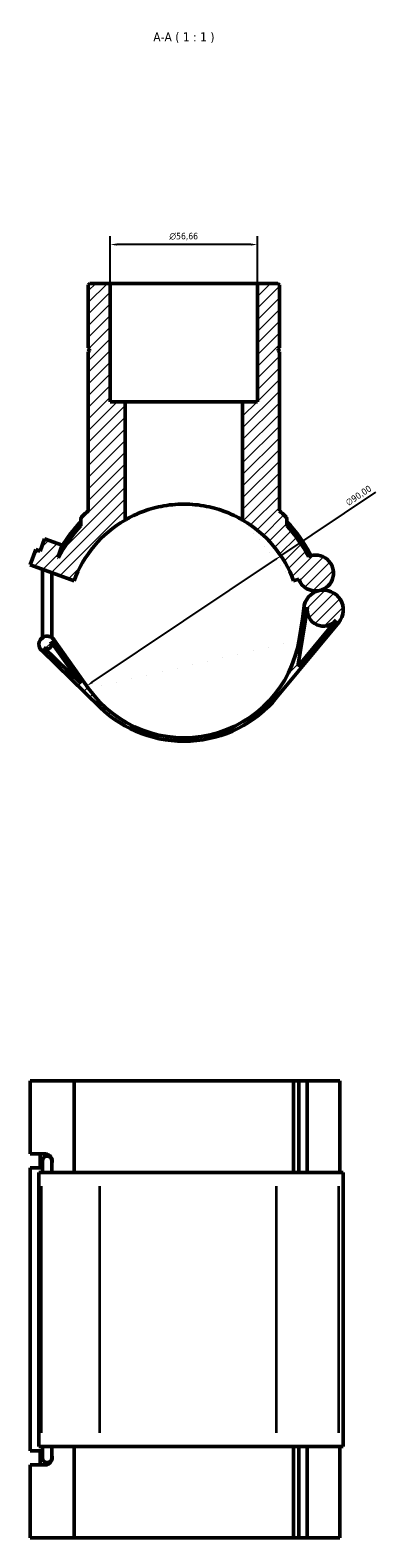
# Model space of a CAD drawing. Header units: millimetres. Extents: x -15 to 1062, y -217 to 1281.
# Tile 7 of 8: x 400 to 533, y 700 to 1281. Entities that reach past the tile are written whole.
import ezdxf

# ---------------------------------------------------------------- set-up
doc = ezdxf.new("R2010")
doc.units = ezdxf.units.MM
for name, color, linetype, lineweight in [('Dimension (ISO)', 7, 'Continuous', 25), ('Hatch (ISO)', 7, 'Continuous', 18), ('Symbol (ISO)', 7, 'Continuous', 25), ('Visible (ISO)', 7, 'Continuous', 50), ('Visible Narrow (ISO)', 7, 'Continuous', 35)]:
    doc.layers.add(name, color=color, linetype=linetype, lineweight=lineweight)
doc.styles.add('Label Text (ISO)', font='tahoma.ttf')
doc.styles.add('Note Text (ISO)', font='tahoma.ttf')
doc.dimstyles.new('Default (ISO)', dxfattribs={"dimtxt": 2.5, "dimasz": 2.5, "dimexe": 3.175, "dimexo": 0, "dimgap": 0.762, "dimtad": 1, "dimrnd": 1e-08, "dimzin": 0, "dimtxsty": 'Note Text (ISO)', "dimcen": 0.09, "dimdle": 10, "dimclrd": 256, "dimclre": 256, "dimclrt": 232, "dimazin": 0, "dimtfac": 1.40208, "dimtmove": 0, "dimatfit": 3, "dimfxl": 1, "dimtolj": 1, "dimtzin": 0, "dimlwd": -1, "dimlwe": -1, "dimarcsym": 0})

# ---------------------------------------------------------------- blocks, each defined once
blk = doc.blocks.new('*D8')
at = {"layer": 'Defpoints', "color": 0, "transparency": 16777216}
for p in [(496.21, 1078.74), (421.43, 1028.65)]:
    blk.add_point(p, dxfattribs=at)
at = {"layer": 'Dimension (ISO)', "transparency": 16777216}
for p, q in [((496.21, 1078.74), (532.79, 1103.24)), ((423.51, 1030.04), (494.13, 1077.35))]:
    blk.add_line(p, q, dxfattribs=at)
for points in [[(493.9, 1077.69), (494.36, 1077), (496.21, 1078.74)], [(423.28, 1030.39), (423.74, 1029.69), (421.43, 1028.65)]]:
    blk.add_solid(points, dxfattribs=at)
at = {"layer": 'Dimension (ISO)', "color": 232, "true_color": 0xca0064, "transparency": 16777216, "insert": (520.82, 1100.01), "char_height": 2.5, "attachment_point": 1, "rotation": 33.81709, "style": 'Note Text (ISO)'}
blk.add_mtext('\\A1;∅90,00', dxfattribs=at)
blk = doc.blocks.new('*D9')
at = {"layer": 'Defpoints', "color": 0, "transparency": 16777216}
for p in [(430.49, 1198.68), (430.49, 1183.69), (487.15, 1183.69)]:
    blk.add_point(p, dxfattribs=at)
at = {"layer": 'Dimension (ISO)', "transparency": 16777216}
for p, q in [((430.49, 1183.69), (430.49, 1201.86)), ((484.65, 1198.68), (432.99, 1198.68)), ((487.15, 1183.69), (487.15, 1201.86))]:
    blk.add_line(p, q, dxfattribs=at)
for points in [[(432.99, 1199.1), (432.99, 1198.26), (430.49, 1198.68)], [(484.65, 1199.1), (484.65, 1198.26), (487.15, 1198.68)]]:
    blk.add_solid(points, dxfattribs=at)
at = {"layer": 'Dimension (ISO)', "color": 232, "true_color": 0xca0064, "transparency": 16777216, "insert": (453.25, 1203.2), "char_height": 2.5, "attachment_point": 1, "style": 'Note Text (ISO)'}
blk.add_mtext('\\A1;\\fAIGDT|b0|i0;\\H2.5000;\\ln\\fTahoma|b0|i0;\\H2.5000;56,66', dxfattribs=at)

msp = doc.modelspace()

# ---------------------------------------------------------------- hatches: boundary and pattern name
at = {"layer": 'Hatch (ISO)'}
h = msp.add_hatch(dxfattribs=at)
h.set_pattern_fill('ANSI31', color=256, scale=25.4, style=0)
h.set_pattern_definition([(45, (0, 0), (-2.245064, 2.245064), [])])
edge = h.paths.add_edge_path()
edge.add_ellipse((496.781, 1092.745), major_axis=(1.7, 0), ratio=1, start_angle=0, end_angle=45.8122)
edge.add_ellipse((458.821, 1053.694), major_axis=(39.144, 40.27), ratio=1, start_angle=0, end_angle=3.211959)
edge.add_line((495.648, 1096.094), (495.648, 1157.361))
edge.add_line((495.648, 1157.361), (495.148, 1157.861))
edge.add_line((495.148, 1157.861), (495.148, 1158.361))
edge.add_line((495.148, 1158.361), (495.648, 1158.861))
edge.add_line((495.648, 1158.861), (495.648, 1183.127))
edge.add_line((495.648, 1183.127), (495.081, 1183.694))
edge.add_line((495.081, 1183.694), (487.149, 1183.694))
edge.add_line((487.149, 1183.694), (487.149, 1138.094))
edge.add_line((487.149, 1138.094), (481.484, 1138.094))
edge.add_line((481.484, 1138.094), (481.484, 1092.571))
edge.add_ellipse((458.821, 1053.694), major_axis=(22.662, 38.877), ratio=1, start_angle=320.239051, end_angle=360, ccw=False)
edge.add_line((501.107, 1069.085), (503.059, 1069.795))
edge.add_ellipse((509.565, 1072.163), major_axis=(-6.506, -2.368), ratio=1, start_angle=0, end_angle=82.12597)
edge.add_ellipse((509.565, 1072.163), major_axis=(1.454, -6.769), ratio=1, start_angle=0, end_angle=191.549357)
edge.add_ellipse((458.821, 1053.694), major_axis=(47.963, 24.809), ratio=1, start_angle=0, end_angle=15.390305)
edge.add_line((498.48, 1090.343), (498.48, 1092.745))
edge = h.paths.add_edge_path()
edge.add_spline(control_points=[(419.677, 1093.964), (419.594, 1093.883), (419.519, 1093.794), (419.389, 1093.601), (419.333, 1093.498), (419.205, 1093.186), (419.162, 1092.967), (419.162, 1092.745)], knot_values=[-0.1361714, -0.1361714, -0.1361714, -0.1361714, -0.1012842, -0.1012842, -0.0663971, -0.0663971, 0, 0, 0, 0], degree=3, periodic=0)
edge.add_line((419.162, 1092.745), (419.162, 1090.343))
edge.add_ellipse((458.821, 1053.694), major_axis=(-39.659, 36.649), ratio=1, start_angle=0, end_angle=16.041192)
edge.add_line((410.579, 1077.957), (410.233, 1078.083))
edge.add_line((410.233, 1078.083), (411.956, 1082.819))
edge.add_line((411.956, 1082.819), (405.191, 1085.282))
edge.add_line((405.191, 1085.282), (403.467, 1080.546))
edge.add_line((403.467, 1080.546), (401.775, 1081.161))
edge.add_line((401.775, 1081.161), (399.621, 1075.241))
edge.add_line((399.621, 1075.241), (416.535, 1069.085))
edge.add_ellipse((458.821, 1053.694), major_axis=(-42.286, 15.391), ratio=1, start_angle=320.239051, end_angle=360, ccw=False)
edge.add_line((436.159, 1092.571), (436.159, 1138.094))
edge.add_line((436.159, 1138.094), (430.493, 1138.094))
edge.add_line((430.493, 1138.094), (430.493, 1183.694))
edge.add_line((430.493, 1183.694), (422.561, 1183.694))
edge.add_line((422.561, 1183.694), (421.995, 1183.127))
edge.add_line((421.995, 1183.127), (421.995, 1158.861))
edge.add_line((421.995, 1158.861), (422.495, 1158.361))
edge.add_line((422.495, 1158.361), (422.495, 1157.861))
edge.add_line((422.495, 1157.861), (421.995, 1157.361))
edge.add_line((421.995, 1157.361), (421.995, 1096.094))
edge.add_ellipse((458.821, 1053.694), major_axis=(-36.826, 42.4), ratio=1, start_angle=0, end_angle=3.211959)
edge = h.paths.add_edge_path()
edge.add_ellipse((512.619, 1057.949), major_axis=(-1.6, 7.445), ratio=1, start_angle=0, end_angle=73.796751)
edge.add_ellipse((460.136, 1061.69), major_axis=(44.886, -3.2), ratio=1, start_angle=354.737139, end_angle=360, ccw=False)
edge.add_line((504.54, 1054.387), (503.225, 1046.391))
edge.add_ellipse((458.821, 1053.694), major_axis=(44.403, -7.303), ratio=1, start_angle=224.757061, end_angle=360, ccw=False)
edge.add_line((422.148, 1027.616), (408.705, 1046.519))
edge.add_ellipse((406.138, 1044.694), major_axis=(2.567, 1.825), ratio=1, start_angle=0, end_angle=190.348305)
edge.add_line((403.941, 1042.437), (426.487, 1020.485))
edge.add_ellipse((458.821, 1053.694), major_axis=(-32.334, -33.209), ratio=1, start_angle=0, end_angle=94.627558)
edge.add_line((494.531, 1024.145), (518.486, 1053.094))
edge.add_ellipse((512.619, 1057.949), major_axis=(5.867, -4.855), ratio=1, start_angle=0, end_angle=141.733186)
edge = h.paths.add_edge_path(flags=0)
edge.add_line((407.605, 1045.737), (419.125, 1029.537))
edge.add_line((419.125, 1029.537), (404.883, 1043.404))
edge.add_ellipse((406.138, 1044.694), major_axis=(-1.256, -1.29), ratio=1, start_angle=0, end_angle=169.651695)
edge = h.paths.add_edge_path(flags=0)
edge.add_line((502.676, 1036.106), (506.436, 1058.966))
edge.add_ellipse((512.619, 1057.949), major_axis=(-6.182, 1.017), ratio=1, start_angle=0, end_angle=149.732924)
edge.add_line((517.446, 1053.955), (502.676, 1036.106))

# ---------------------------------------------------------------- linework, layer by layer
at = {"layer": 'Visible (ISO)'}
for p, q in [((422.561, 1183.694), (421.995, 1183.127)), ((421.995, 1183.127), (421.995, 1158.861)), ((430.493, 1183.694), (422.561, 1183.694)), ((430.493, 1138.094), (430.493, 1183.694)), ((430.493, 1183.694), (487.149, 1183.694)), ((495.081, 1183.694), (487.149, 1183.694)), ((487.149, 1183.694), (487.149, 1138.094)), ((495.648, 1183.127), (495.081, 1183.694)), ((495.648, 1158.861), (495.648, 1183.127)), ((421.995, 1158.861), (422.495, 1158.361)), ((422.495, 1157.861), (421.995, 1157.361)), ((421.995, 1157.361), (421.995, 1096.094)), ((422.495, 1158.361), (422.495, 1157.861)), ((495.148, 1158.361), (495.648, 1158.861)), ((495.148, 1157.861), (495.148, 1158.361)), ((495.648, 1157.361), (495.148, 1157.861)), ((495.648, 1096.094), (495.648, 1157.361)), ((436.159, 1138.094), (430.493, 1138.094)), ((436.159, 1092.571), (436.159, 1138.094)), ((436.159, 1138.094), (481.484, 1138.094)), ((487.149, 1138.094), (481.484, 1138.094)), ((481.484, 1138.094), (481.484, 1092.571)), ((419.162, 1092.745), (419.162, 1090.343)), ((498.48, 1090.343), (498.48, 1092.745)), ((401.775, 1081.161), (399.621, 1075.241)), ((403.467, 1080.546), (401.775, 1081.161)), ((405.191, 1085.282), (403.467, 1080.546)), ((411.956, 1082.819), (405.191, 1085.282)), ((410.233, 1078.083), (411.956, 1082.819)), ((399.621, 1075.241), (416.535, 1069.085)), ((410.579, 1077.957), (410.233, 1078.083)), ((404.338, 1049.094), (404.338, 1073.524)), ((407.938, 1049.094), (407.938, 1072.214)), ((501.107, 1069.085), (503.059, 1069.795)), ((502.676, 1036.106), (506.436, 1058.966)), ((494.531, 1024.145), (518.486, 1053.094)), ((517.446, 1053.955), (502.676, 1036.106)), ((504.54, 1054.387), (503.225, 1046.391)), ((404.338, 1049.094), (404.338, 1047.279)), ((407.605, 1045.737), (419.125, 1029.537)), ((407.938, 1047.279), (407.938, 1049.094)), ((422.148, 1027.616), (408.705, 1046.519)), ((403.941, 1042.437), (426.487, 1020.485)), ((419.125, 1029.537), (404.883, 1043.404)), ((407.938, 1044.694), (407.938, 1045.269)), ((399.621, 848.382), (399.621, 876.482)), ((399.621, 876.482), (416.535, 876.482)), ((416.535, 876.482), (416.535, 841.282)), ((416.535, 876.482), (501.107, 876.482)), ((501.107, 876.482), (503.059, 876.482)), ((501.107, 841.282), (501.107, 876.482)), ((506.353, 876.482), (503.059, 876.482)), ((503.059, 841.282), (503.059, 876.482)), ((518.884, 876.482), (506.353, 876.482)), ((506.353, 841.282), (506.353, 876.482)), ((518.884, 841.282), (518.884, 876.482)), ((399.621, 848.382), (405.541, 848.382)), ((403.467, 842.982), (403.467, 848.382)), ((404.338, 842.982), (399.621, 842.982)), ((399.621, 733.982), (399.621, 842.982)), ((404.338, 845.682), (404.338, 841.282)), ((407.938, 841.282), (407.938, 845.682)), ((403.941, 841.282), (402.988, 841.282)), ((402.988, 735.682), (402.988, 841.282)), ((403.941, 841.282), (426.487, 841.282)), ((494.531, 841.282), (426.487, 841.282)), ((494.531, 841.282), (518.486, 841.282)), ((520.234, 841.282), (518.486, 841.282)), ((520.234, 735.682), (520.234, 841.282)), ((399.621, 733.982), (404.338, 733.982)), ((402.988, 735.682), (403.941, 735.682)), ((403.467, 728.582), (403.467, 733.982)), ((426.487, 735.682), (403.941, 735.682)), ((404.338, 735.682), (404.338, 731.282)), ((407.938, 731.282), (407.938, 735.682)), ((416.535, 735.682), (416.535, 700.482)), ((426.487, 735.682), (494.531, 735.682)), ((518.486, 735.682), (494.531, 735.682)), ((501.107, 700.482), (501.107, 735.682)), ((503.059, 700.482), (503.059, 735.682)), ((506.353, 700.482), (506.353, 735.682)), ((518.486, 735.682), (520.234, 735.682)), ((518.884, 700.482), (518.884, 735.682)), ((405.541, 728.582), (399.621, 728.582)), ((399.621, 700.482), (399.621, 728.582)), ((416.535, 700.482), (399.621, 700.482)), ((501.107, 700.482), (416.535, 700.482)), ((503.059, 700.482), (501.107, 700.482)), ((503.059, 700.482), (506.353, 700.482)), ((506.353, 700.482), (518.884, 700.482))]:
    msp.add_line(p, q, dxfattribs=at)
for centre, radius, start, end in [((458.821, 1053.694), 55.08, 136.056879, 148.635123), ((458.821, 1053.694), 45, 120.239051, 160), ((458.821, 1053.694), 56.16, 130.975841, 134.1878), ((458.821, 1053.694), 45, 20, 59.760949), ((458.821, 1053.694), 56.16, 45.8122, 49.024159), ((496.781, 1092.745), 1.7, 0, 45.8122), ((458.821, 1053.694), 55.08, 27.188909, 43.943121), ((458.821, 1053.694), 54, 137.259043, 153.300235), ((458.821, 1053.694), 54, 27.350653, 42.740957), ((509.565, 1072.163), 6.923, 282.12597, 113.675326), ((509.565, 1072.163), 6.923, 200, 282.12597), ((512.619, 1057.949), 7.615, 102.12597, 175.922721), ((512.619, 1057.949), 7.615, 320.392784, 102.12597), ((460.136, 1061.69), 45, 350.65986, 355.922721), ((512.619, 1057.949), 6.265, 170.65986, 320.392784), ((406.138, 1044.694), 3.15, 35.416921, 225.765226), ((406.138, 1044.694), 1.8, 225.765226, 35.416921), ((458.821, 1053.694), 45, 215.416921, 350.65986), ((458.821, 1053.694), 46.35, 225.765226, 320.392784), ((406.138, 845.682), 1.8, 0, 180), ((406.138, 731.282), 1.8, 180, 0)]:
    msp.add_arc(centre, radius, start, end, dxfattribs=at)
for centre, major_axis, start_param, end_param in [((405.541, 845.682), (0, 2.7), 4.3792102, 6.2831853), ((405.541, 731.282), (0, -2.7), 0, 1.9039751)]:
    msp.add_ellipse(centre, major_axis=major_axis, ratio=0.9396926, start_param=start_param, end_param=end_param, dxfattribs=at)
for points, knots in [([(481.484, 1092.571), (481.484, 1092.571), (481.341, 1092.655), (480.754, 1092.988), (480.31, 1093.237), (479.146, 1093.848), (478.427, 1094.209), (476.773, 1094.968), (475.839, 1095.366), (473.856, 1096.121), (472.736, 1096.508), (470.287, 1097.227), (468.959, 1097.56), (466.174, 1098.112), (464.714, 1098.331), (461.763, 1098.622), (460.272, 1098.694), (457.371, 1098.694), (455.879, 1098.622), (452.928, 1098.331), (451.469, 1098.112), (448.683, 1097.56), (447.355, 1097.227), (444.907, 1096.508), (443.787, 1096.121), (441.803, 1095.366), (440.869, 1094.968), (439.216, 1094.209), (438.496, 1093.848), (437.333, 1093.237), (436.888, 1092.988), (436.301, 1092.655), (436.159, 1092.571), (436.159, 1092.571)], [0, 0, 0, 0, 0.4363214, 0.4363214, 0.8726429, 0.8726429, 1.3089643, 1.3089643, 1.7452857, 1.7452857, 2.1803779, 2.1803779, 2.6154701, 2.6154701, 3.0505623, 3.0505623, 3.4856545, 3.4856545, 3.9207467, 3.9207467, 4.355839, 4.355839, 4.7909312, 4.7909312, 5.2260234, 5.2260234, 5.6623448, 5.6623448, 6.0986662, 6.0986662, 6.5349877, 6.5349877, 6.9713091, 6.9713091, 6.9713091, 6.9713091]), ([(419.677, 1093.964), (419.594, 1093.883), (419.519, 1093.794), (419.389, 1093.601), (419.333, 1093.498), (419.205, 1093.186), (419.162, 1092.967), (419.162, 1092.745)], [-0.13617138, -0.13617138, -0.13617138, -0.13617138, -0.10128422, -0.10128422, -0.06639706, -0.06639706, 0, 0, 0, 0])]:
    msp.add_open_spline(points, degree=3, knots=knots, dxfattribs=at)
at = {"layer": 'Visible Narrow (ISO)'}
for p, q in [((403.941, 740.962), (403.941, 836.002)), ((426.487, 740.962), (426.487, 836.002)), ((494.531, 740.962), (494.531, 836.002)), ((518.486, 740.962), (518.486, 836.002))]:
    msp.add_line(p, q, dxfattribs=at)

# ---------------------------------------------------------------- texts
at = {"layer": 'Symbol (ISO)', "insert": (447.065, 1276.269), "char_height": 3.5, "attachment_point": 7, "style": 'Label Text (ISO)'}
msp.add_mtext('A-A ( 1 : 1 )', dxfattribs=at)

# ---------------------------------------------------------------- dimensions: what is measured, and where the dimension line sits
at = {"layer": 'Dimension (ISO)'}
dim = msp.add_linear_dim(base=(430.493, 1198.681), p1=(487.149, 1183.694), p2=(430.493, 1183.694), angle=180, text='\\fAIGDT|b0|i0;\\H2.5000;\\ln\\fTahoma|b0|i0;\\H2.5000;<>', dimstyle='Default (ISO)', override={"dimdec": 2, "dimtp": 0, "dimtm": 0, "dimtdec": 2, "dimtofl": 0, "dimatfit": 1}, dxfattribs=at)
dim.commit()
dim.dimension.update_dxf_attribs({"geometry": '*D9', "text_midpoint": (458.821, 1198.681), "dimtype": 160})
dim = msp.add_diameter_dim_2p(p1=(421.434, 1028.65), p2=(496.208, 1078.738), dimstyle='Default (ISO)', override={"dimdec": 2, "dimlfac": 1, "dimtp": 0, "dimtm": 0, "dimtdec": 2, "dimatfit": 2}, dxfattribs=at)
dim.commit()
dim.dimension.update_dxf_attribs({"geometry": '*D8', "text_midpoint": (527.592, 1099.762), "dimtype": 163})

doc.saveas('drawing.dxf')
